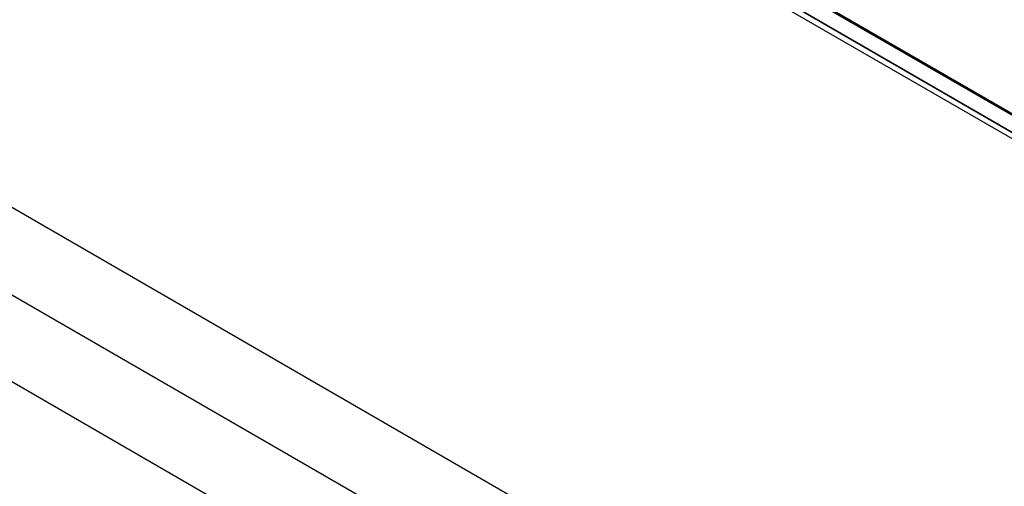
# Model space of a CAD drawing. Header units: millimetres. Extents: x -6858 to 6858, y -375 to 4365.
# Tile 9 of 97: x 2232 to 2291, y 1198 to 1226. Entities that reach past the tile are written whole.
import ezdxf

# ---------------------------------------------------------------- set-up
doc = ezdxf.new("R2010")
doc.units = ezdxf.units.MM
doc.header["$LTSCALE"] = 15
doc.layers.add('_Sichtbarkanten', color=7, linetype='Continuous', lineweight=25)
doc.layers.add('Sichtbar schmal (ISO)', color=7, linetype='Continuous', lineweight=35)

msp = doc.modelspace()

# ---------------------------------------------------------------- linework, layer by layer
at = {"layer": '_Sichtbarkanten'}
for p, q in [((2606.108, 998.472), (2076.273, 1304.373)), ((2606.108, 988.103), (2067.293, 1299.188)), ((2076.273, 1299.188), (2606.108, 993.287)), ((2574.661, 1056.602), (2187.667, 1280.033)), ((2573.086, 1056.014), (2186.511, 1279.203))]:
    msp.add_line(p, q, dxfattribs=at)
at = {"layer": 'Sichtbar schmal (ISO)'}
for p, q in [((2574.536, 1056.59), (2187.542, 1280.021)), ((2186.646, 1279.51), (2573.652, 1056.072))]:
    msp.add_line(p, q, dxfattribs=at)

doc.saveas('drawing.dxf')
